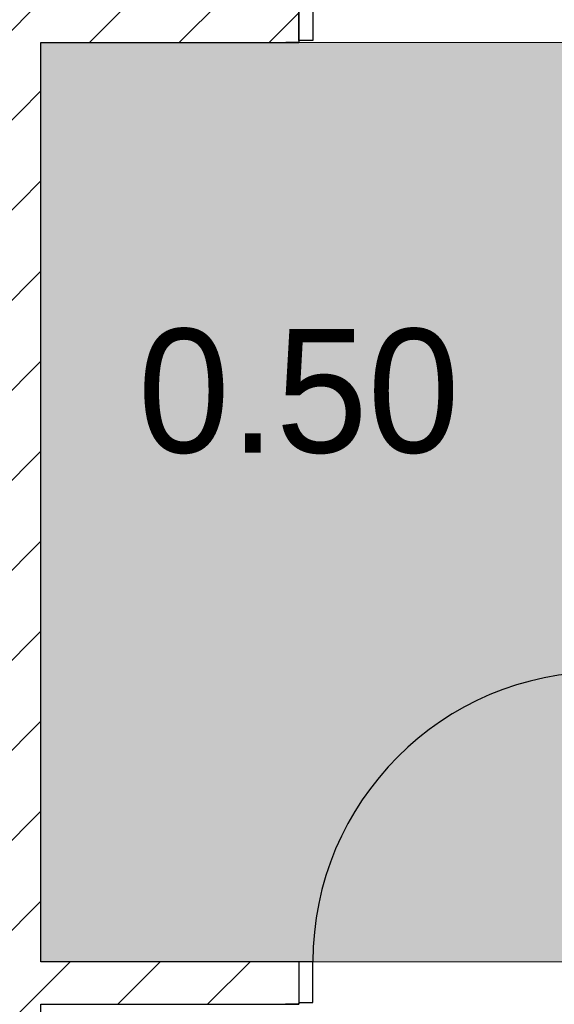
# Model space of a CAD drawing. Header units: millimetres. Extents: x -40063 to 512011, y 350190 to 687060.
# Tile 14 of 256: x 60340 to 61854, y 458007 to 460791. Entities that reach past the tile are written whole.
import ezdxf
from ezdxf.enums import TextEntityAlignment as Align

# ---------------------------------------------------------------- set-up
doc = ezdxf.new("R2010")
doc.units = ezdxf.units.MM
doc.layers.get('0').update_dxf_attribs({"color": 8})
doc.layers.add('Elementy Modelu - Strefy', color=8, linetype='Continuous')
doc.layers.add('Konstrukcja - Ściany zew', color=8, linetype='Continuous')
doc.styles.add('GENERATED_STYLE_2', font='txt')
doc.styles.get("Standard").update_dxf_attribs({"font": 'arial.ttf'})
pattern_1 = [(45, (2007650.3, -1666877.53), (-127.279217, 127.279217), [])]

# ---------------------------------------------------------------- blocks, each defined once
blk = doc.blocks.new('prysznice_0.50_54', base_point=(4335947.2, -2103307.5))
at = {"layer": 'Elementy Modelu - Strefy', "linetype": 'Continuous', "lineweight": 0}
blk.add_hatch(color=255, dxfattribs=at).paths.add_polyline_path([(4335153.8, -2102322.4), (4335153.8, -2104922.4), (4337820.8, -2104922.4), (4337820.8, -2102322.4)])
at = {"linetype": 'Continuous', "lineweight": 0, "flags": 1}
for tag in ['ROOM_NAME', 'ROOM_NUMBER', 'ROOM_AREA', 'ROOM_PERIM', 'ROOM_WALLS_SURF', 'ROOM_DOORS_SURF', 'ROOM_WINDS_SURF', 'ROOM_BASELEV', 'ROOM_HEIGHT', 'ROOM_NET_AREA', 'ROOM_REDUCED_AREA', 'ROOM_CALC_AREA', 'ROOM_VOLUME']:
    blk.add_attdef(tag, text='', height=200, dxfattribs=at).set_placement((4335947.2, -2103364.6), align=Align.BOTTOM_LEFT)
at = {"layer": 'Elementy Modelu - Strefy', "color": 5, "lineweight": 13, "insert": (4335428.3, -2103132.5), "char_height": 350, "attachment_point": 1, "style": 'GENERATED_STYLE_2'}
blk.add_mtext('{0.50}', dxfattribs=at)
blk = doc.blocks.new('Ściana_101', base_point=(4335153.8, -2106912.4))
at = {"layer": 'Konstrukcja - Ściany zew', "linetype": 'Continuous'}
h = blk.add_hatch(dxfattribs=at)
h.set_pattern_fill('Bloczki_ceramiczne', color=256, style=0, pattern_type=2)
h.set_pattern_definition(pattern_1)
h.paths.add_polyline_path([(4335033.8, -2104922.4), (4335153.8, -2104922.4), (4335153.8, -2102322.4), (4335033.8, -2102322.4)])
h = blk.add_hatch(dxfattribs=at)
h.set_pattern_fill('Bloczki_ceramiczne', color=256, style=0, pattern_type=2)
h.set_pattern_definition(pattern_1)
h.paths.add_polyline_path([(4335033.8, -2106912.4), (4335153.8, -2106912.4), (4335153.8, -2105042.4), (4335033.8, -2105042.4)])
at = {"layer": 'Konstrukcja - Ściany zew', "linetype": 'Continuous', "flags": 128}
for points in [[(4335153.8, -2104922.4), (4335153.8, -2102322.4)], [(4335153.8, -2106912.4), (4335153.8, -2105042.4)]]:
    blk.add_lwpolyline(points, dxfattribs=at)
blk = doc.blocks.new('Drzwi 16_10')
at = {"layer": 'Konstrukcja - Ściany zew', "linetype": 'Continuous'}
for p, q in [((410, 0), (410, 820)), ((-450, 0), (-487, 0)), ((-410, 0), (-450, 0)), ((-450, 0), (-450, -115)), ((-450, 0), (-450, -115)), ((-410, -115), (-410, 0)), ((450, 0), (410, 0)), ((410, 0), (410, -115)), ((450, -115), (450, 0)), ((450, 0), (450, -115)), ((450, 0), (487, 0)), ((-450, -120), (-487, -120)), ((-450, -115), (-410, -115)), ((-450, -115), (-450, -120)), ((410, -115), (450, -115)), ((450, -115), (450, -120)), ((450, -120), (487, -120))]:
    blk.add_line(p, q, dxfattribs=at)
blk.add_arc((410, 0), 820, 90, 180, dxfattribs=at)
blk = doc.blocks.new('Ściana_102', base_point=(4332406.5, -2105042.4))
at = {"layer": 'Konstrukcja - Ściany zew', "linetype": 'Continuous'}
h = blk.add_hatch(dxfattribs=at)
h.set_pattern_fill('Bloczki_ceramiczne', color=256, style=0, pattern_type=2)
h.set_pattern_definition(pattern_1)
h.paths.add_polyline_path([(4334273.8, -2105042.4), (4335883.8, -2105042.4), (4335883.8, -2105037.4), (4335883.8, -2104922.4), (4334273.8, -2104922.4), (4334273.8, -2105037.4)])
for p, q in [((4335883.8, -2104922.4), (4335846.8, -2104922.4)), ((4335883.8, -2104922.4), (4335883.8, -2105037.4)), ((4335883.8, -2105042.4), (4335846.8, -2105042.4)), ((4335883.8, -2105037.4), (4335883.8, -2105042.4))]:
    blk.add_line(p, q, dxfattribs=at)
at = {"layer": 'Konstrukcja - Ściany zew', "linetype": 'Continuous', "flags": 128}
for points in [[(4335883.8, -2104922.4), (4335153.8, -2104922.4)], [(4335153.8, -2105042.4), (4335883.8, -2105042.4)]]:
    blk.add_lwpolyline(points, dxfattribs=at)
at = {"layer": 'Konstrukcja - Ściany zew', "linetype": 'Continuous', "zscale": 1000}
blk.add_blockref('Drzwi 16_10', (4336333.8, -2104922.4), dxfattribs=at)
blk = doc.blocks.new('Drzwi 16_32')
at = {"layer": 'Konstrukcja - Ściany zew', "linetype": 'Continuous'}
for p, q in [((410, 0), (410, 820)), ((-450, 0), (-487, 0)), ((-410, 0), (-450, 0)), ((-450, 0), (-450, -115)), ((-450, 0), (-450, -115)), ((-410, -115), (-410, 0)), ((450, 0), (410, 0)), ((410, 0), (410, -115)), ((450, -115), (450, 0)), ((450, 0), (450, -115)), ((450, 0), (487, 0)), ((-450, -120), (-487, -120)), ((-450, -115), (-410, -115)), ((-450, -115), (-450, -120)), ((410, -115), (450, -115)), ((450, -115), (450, -120)), ((450, -120), (487, -120))]:
    blk.add_line(p, q, dxfattribs=at)
blk.add_arc((410, 0), 820, 90, 180, dxfattribs=at)
blk = doc.blocks.new('Ściana_103', base_point=(4332381.3, -2102322.4))
at = {"layer": 'Konstrukcja - Ściany zew', "linetype": 'Continuous'}
h = blk.add_hatch(dxfattribs=at)
h.set_pattern_fill('Bloczki_ceramiczne', color=256, style=0, pattern_type=2)
h.set_pattern_definition(pattern_1)
h.paths.add_polyline_path([(4334273.8, -2102322.4), (4335883.8, -2102322.4), (4335883.8, -2102317.4), (4335883.8, -2102202.4), (4334273.8, -2102202.4), (4334273.8, -2102317.4)])
for p, q in [((4335883.8, -2102202.4), (4335883.8, -2102317.4)), ((4335883.8, -2102322.4), (4335846.8, -2102322.4)), ((4335883.8, -2102317.4), (4335883.8, -2102322.4))]:
    blk.add_line(p, q, dxfattribs=at)
at = {"layer": 'Konstrukcja - Ściany zew', "linetype": 'Continuous', "flags": 128}
blk.add_lwpolyline([(4335153.8, -2102322.4), (4335883.8, -2102322.4)], dxfattribs=at)
at = {"layer": 'Konstrukcja - Ściany zew', "linetype": 'Continuous', "xscale": -1, "zscale": 1000}
blk.add_blockref('Drzwi 16_32', (4336333.8, -2102202.4), dxfattribs=at)

msp = doc.modelspace()

# ---------------------------------------------------------------- linework, layer by layer
at = {"layer": 'Elementy Modelu - Strefy', "color": 255, "linetype": 'Continuous', "lineweight": 0, "flags": 128}
msp.add_lwpolyline([(60400.17939, 460726.58916), (60400.17939, 458126.58916), (63067.16407, 458126.58916), (63067.16407, 460726.58916)], close=True, dxfattribs=at)

# ---------------------------------------------------------------- block references
at = {"layer": 'Elementy Modelu - Strefy', "color": 5, "linetype": 'Continuous', "lineweight": 13}
msp.add_blockref('prysznice_0.50_54', (61193.53704, 459741.55602), dxfattribs=at)
at = {"layer": 'Konstrukcja - Ściany zew'}
for name, p in [('Ściana_101', (60400.17939, 456136.58916)), ('Ściana_103', (57627.65199, 460726.58916)), ('Ściana_102', (57652.82029, 458006.58916))]:
    msp.add_blockref(name, p, dxfattribs=at)

doc.saveas('drawing.dxf')
